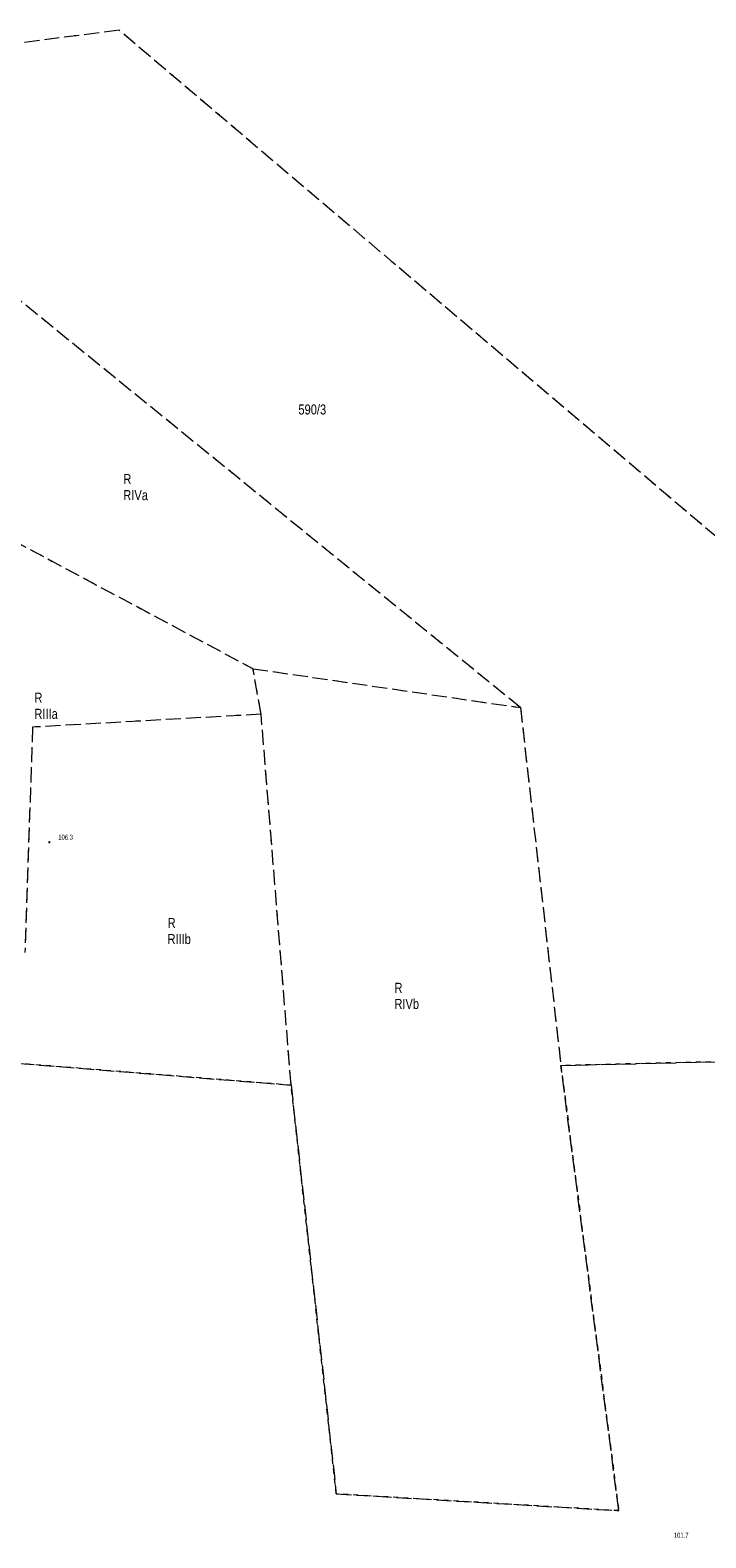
# Model space of a CAD drawing. Header units: inches. Extents: x 6497603 to 6502483, y 5925790 to 5934357.
# Tile 251 of 256: x 6501136 to 6501237, y 5926787 to 5927013. Entities that reach past the tile are written whole.
import ezdxf
from ezdxf.enums import TextEntityAlignment as Align

# ---------------------------------------------------------------- set-up
doc = ezdxf.new("R2010")
doc.units = ezdxf.units.IN
doc.header["$MEASUREMENT"] = 0
doc.linetypes.add('egkk-1000', pattern=[3, 2.25, -0.75])
doc.linetypes.add('egug-1000', pattern=[1.5, 0.75, -0.75])
for name, color, linetype in [('209-oznaczenie konturu klasyfikacyjnego', 7, 'Continuous'), ('210-oznaczenie konturu użytku gruntowego', 7, 'Continuous'), ('211-numer działki ewidencyjnej', 7, 'Continuous'), ('217-kontur klasyfikacyjny', 7, 'Continuous'), ('218-kontur użytku gruntowego', 7, 'Continuous'), ('pikieta naturalna', 7, 'Continuous'), ('pikieta naturalna-Atr2', 7, 'Continuous')]:
    doc.layers.add(name, color=color, linetype=linetype)
doc.styles.get("Standard").update_dxf_attribs({"font": 'arial.ttf'})

# ---------------------------------------------------------------- blocks, each defined once
blk = doc.blocks.new('PW01')
at = {"linetype": 'Continuous', "lineweight": 13}
h = blk.add_hatch(color=0, dxfattribs=at)
edge = h.paths.add_edge_path()
edge.add_arc((0, 0), 0.18, 0, 360)

msp = doc.modelspace()

# ---------------------------------------------------------------- linework, layer by layer
at = {"layer": '217-kontur klasyfikacyjny', "color": 3, "linetype": 'egkk-1000', "lineweight": 18, "flags": 128}
for points in [[(6501149.13, 5927012.55), (6501072.32, 5927002.55)], [(6501320.83, 5926866.89), (6501149.13, 5927012.55)], [(6501209.1, 5926911.36), (6501128.63, 5926976.81)], [(6501127.92, 5926939.22), (6501169.15, 5926917.17)], [(6501169.15, 5926917.17), (6501209.1, 5926911.36)], [(6501170.36, 5926910.37), (6501169.15, 5926917.17)], [(6501170.36, 5926910.37), (6501136.21, 5926908.44)], [(6501174.84, 5926854.96), (6501170.36, 5926910.37)], [(6501209.1, 5926911.36), (6501215.14, 5926857.9)], [(6501136.21, 5926908.44), (6501135.08, 5926874.77)], [(6501215.14, 5926857.9), (6501320.03, 5926860.41)], [(6501125.24, 5926858.93), (6501174.84, 5926854.96)], [(6501223.79, 5926791.41), (6501215.14, 5926857.9)], [(6501174.84, 5926854.96), (6501181.59, 5926793.91)], [(6501181.59, 5926793.91), (6501223.79, 5926791.41)]]:
    msp.add_lwpolyline(points, dxfattribs=at)
at = {"layer": '218-kontur użytku gruntowego', "color": 3, "linetype": 'egug-1000', "lineweight": 18, "flags": 128}
for points in [[(6501149.13, 5927012.55), (6501072.32, 5927002.55)], [(6501320.83, 5926866.89), (6501149.13, 5927012.55)], [(6501209.1, 5926911.36), (6501128.63, 5926976.81)], [(6501127.92, 5926939.22), (6501169.15, 5926917.17)], [(6501169.15, 5926917.17), (6501209.1, 5926911.36)], [(6501170.36, 5926910.37), (6501169.15, 5926917.17)], [(6501170.36, 5926910.37), (6501136.21, 5926908.44)], [(6501174.84, 5926854.96), (6501170.36, 5926910.37)], [(6501209.1, 5926911.36), (6501215.14, 5926857.9)], [(6501136.21, 5926908.44), (6501135.08, 5926874.77)], [(6501320.03, 5926860.41), (6501215.14, 5926857.9)], [(6501174.84, 5926854.96), (6501125.24, 5926858.93)], [(6501215.14, 5926857.9), (6501223.79, 5926791.41)], [(6501181.59, 5926793.91), (6501174.84, 5926854.96)], [(6501223.79, 5926791.41), (6501181.59, 5926793.91)]]:
    msp.add_lwpolyline(points, dxfattribs=at)

# ---------------------------------------------------------------- block references
at = {"layer": 'pikieta naturalna', "color": 7, "linetype": 'Continuous', "lineweight": 13}
msp.add_blockref('PW01', (6501138.72, 5926891.24), dxfattribs=at)

# ---------------------------------------------------------------- texts
at = {"layer": '209-oznaczenie konturu klasyfikacyjnego', "color": 3, "linetype": 'Continuous', "lineweight": 18, "width": 0.79}
for s, p in [('RIVa', (6501149.77, 5926943.85)), ('RIIIa', (6501136.49, 5926911.18)), ('RIIIb', (6501156.37, 5926877.54)), ('RIVb', (6501190.27, 5926867.85))]:
    msp.add_text(s, height=1.5, dxfattribs=at).set_placement(p, align=Align.TOP_LEFT)
at = {"layer": '210-oznaczenie konturu użytku gruntowego', "color": 3, "linetype": 'Continuous', "lineweight": 18, "width": 0.79}
for p in [(6501149.78, 5926944.75), (6501136.5, 5926912.08), (6501156.39, 5926878.44), (6501190.28, 5926868.75)]:
    msp.add_text('R', height=1.5, dxfattribs=at).set_placement(p)
at = {"layer": '211-numer działki ewidencyjnej', "color": 3, "linetype": 'Continuous', "lineweight": 18, "width": 0.79}
msp.add_text('590/3', height=1.5, dxfattribs=at).set_placement((6501175.93, 5926955.14))
at = {"layer": 'pikieta naturalna-Atr2', "color": 7, "width": 0.667}
for s, p in [('106.3', (6501140.06, 5926891.63)), ('101.7', (6501232.02, 5926787.36))]:
    msp.add_text(s, height=0.75, dxfattribs=at).set_placement(p)

doc.saveas('drawing.dxf')
